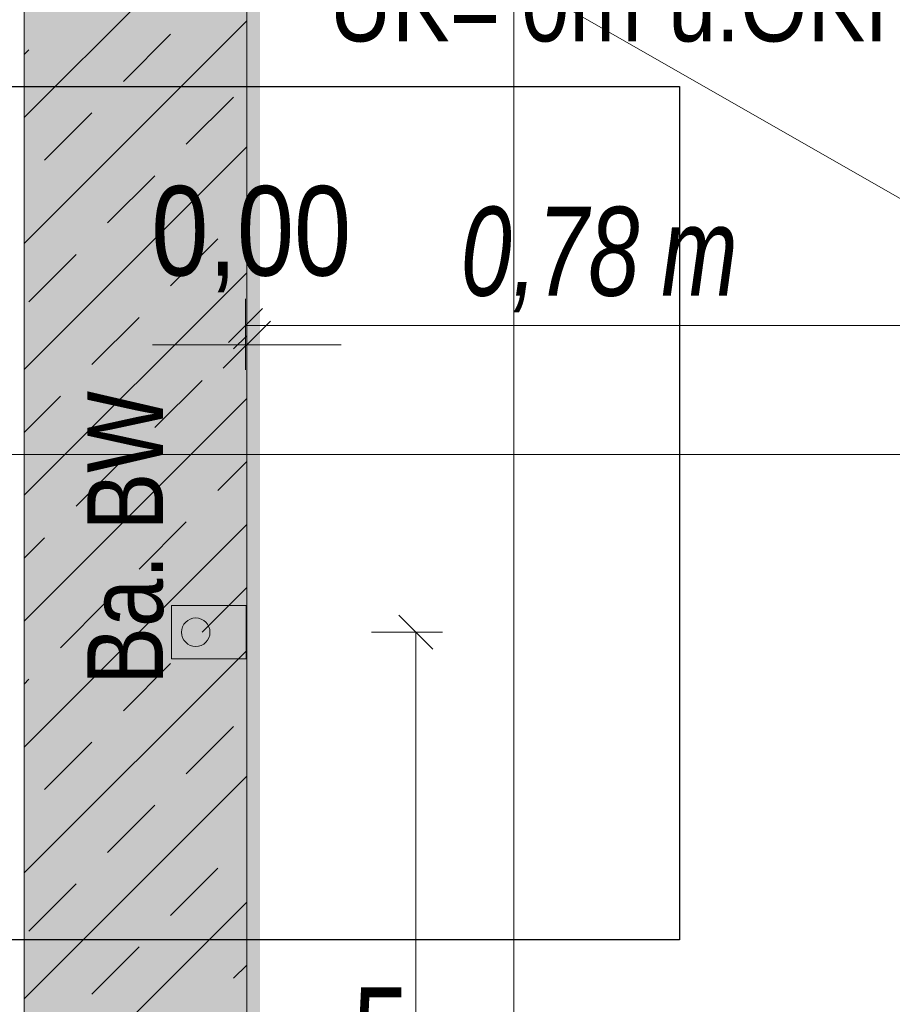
# Model space of a CAD drawing. Extents: x -620 to 300, y 62 to 1162.
# Tile 132 of 256: x -46 to -26, y 853 to 875. Entities that reach past the tile are written whole.
import ezdxf
from ezdxf.lldxf.tags import DXFTag

# ---------------------------------------------------------------- set-up
doc = ezdxf.new("R2010")
doc.units = 0
doc.layers.get('0').update_dxf_attribs({"lineweight": 13})
for name, color, linetype, lineweight, true_color in [('30 -34 Innenwände- 1 tragend', 7, 'Continuous', 13, 0xdd0806), ('30 -34 Innenwände- 11 Durchbruch', 4, 'Continuous', 9, 0x00ffff), ('30 -35 Decken- 2.1 Treppen Innen 2D', 7, 'Continuous', 9, 0x599559), ('70 -72 Beschriftung- 1 Beschriftung allgemein', 7, 'Continuous', 9, 0xff6633), ('70 -76 Bemaßung- 2 Allgemein', 9, 'Continuous', 5, 0x808080), ('E_Aussparung Bemaßung', 5, 'Continuous', 9, 0x0000ff), ('E_Leerrohr 32', 7, 'Continuous', 9, 0x00b300), ('E_Leerrohr Umrandung', 7, 'Continuous', 13, 0xffffff), ('E_Leerrohr_Detailnummer', 1, 'Continuous', 25, 0xff0000), ('E_Leerrohrdose 32', 7, 'Continuous', 9, 0x99ff99), ('iwb_Schraffur_Wand in Bauart BABW', 7, 'Continuous', 13, 0xac59ff), ('iwb_Sichtbeton', 2, 'Continuous', 50, 0xffff00), ('iwb_Sichtbeton-Shading', 2, 'Continuous', 50, 0xffff00)]:
    doc.layers.add(name, color=color, linetype=linetype, lineweight=lineweight, true_color=true_color)
doc.layers.add('70 -71 Achsen- 1 Gebäudeachsen', color=7, linetype='STRICHPUNKT2-A06G94XR8I', lineweight=18)
doc.layers.add('70 -75 Raumstempel- 3 Wandstempel', color=7, linetype='Continuous', lineweight=50)
doc.styles.get("Standard").update_dxf_attribs({"font": 'ARIALN.TTF'})
tags = doc.linetypes.add('fein_strichliert-A06G94XS8I', pattern=[4, 1, -2, 1]).pattern_tags.tags
tags[8:9] = [DXFTag(74, 4), DXFTag(75, 0), DXFTag(340, '0'), DXFTag(46, 0.0), DXFTag(50, 0.0), DXFTag(44, 0.0), DXFTag(45, 0.0)]
tags[6:7] = [DXFTag(74, 4), DXFTag(75, 0), DXFTag(340, '0'), DXFTag(46, 0.0), DXFTag(50, 0.0), DXFTag(44, 0.0), DXFTag(45, 0.0)]
tags[4:5] = [DXFTag(74, 4), DXFTag(75, 0), DXFTag(340, '0'), DXFTag(46, 0.0), DXFTag(50, 0.0), DXFTag(44, 0.0), DXFTag(45, 0.0)]
tags = doc.linetypes.add('STRICHPUNKT2-A06G94XR8I', pattern=[12.7, 6.35, -3.175, 0, -3.175]).pattern_tags.tags
tags[10:11] = [DXFTag(74, 4), DXFTag(75, 0), DXFTag(340, '0'), DXFTag(46, 0.0), DXFTag(50, 0.0), DXFTag(44, 0.0), DXFTag(45, 0.0)]
tags[8:9] = [DXFTag(74, 4), DXFTag(75, 0), DXFTag(340, '0'), DXFTag(46, 0.0), DXFTag(50, 0.0), DXFTag(44, 0.0), DXFTag(45, 0.0)]
tags[6:7] = [DXFTag(74, 4), DXFTag(75, 0), DXFTag(340, '0'), DXFTag(46, 0.0), DXFTag(50, 0.0), DXFTag(44, 0.0), DXFTag(45, 0.0)]
tags[4:5] = [DXFTag(74, 4), DXFTag(75, 0), DXFTag(340, '0'), DXFTag(46, 0.0), DXFTag(50, 0.0), DXFTag(44, 0.0), DXFTag(45, 0.0)]

# ---------------------------------------------------------------- blocks, each defined once
blk = doc.blocks.new('Shading-A06G94VT8I', base_point=(-44.915, 989.453))
at = {"layer": 'iwb_Sichtbeton-Shading', "color": 51, "true_color": 0xffff7f}
for points in [[(-44.915, 831.798), (-45.515, 831.798), (-44.915, 965.603), (-45.515, 965.603)], [(-40.279, 836.953), (-40.879, 836.953), (-40.279, 965.603), (-40.879, 965.603)]]:
    blk.add_solid(points, dxfattribs=at)
blk = doc.blocks.new('Referenz-A06G94XT8I')
at = {"layer": '30 -34 Innenwände- 1 tragend', "color": 0, "lineweight": -2}
for p, q in [((-40.58, 965.603), (-40.58, 836.953)), ((-45.58, 960.603), (-45.58, 831.953)), ((-45.58, 872.523), (-40.58, 877.523)), ((-45.58, 872.523), (-40.58, 877.523)), ((-45.58, 869.694), (-40.58, 874.694)), ((-45.58, 869.694), (-40.58, 874.694)), ((-43.351, 873.337), (-42.29, 874.398)), ((-43.351, 873.337), (-42.29, 874.398)), ((-45.58, 873.937), (-45.472, 874.044)), ((-45.58, 873.937), (-45.472, 874.044)), ((-41.937, 871.923), (-40.876, 872.983)), ((-41.937, 871.923), (-40.876, 872.983)), ((-45.119, 871.569), (-44.058, 872.63)), ((-45.119, 871.569), (-44.058, 872.63)), ((-45.58, 866.866), (-40.58, 871.866)), ((-45.58, 866.866), (-40.58, 871.866)), ((-43.705, 870.155), (-42.644, 871.216)), ((-43.705, 870.155), (-42.644, 871.216)), ((-42.29, 868.741), (-41.23, 869.801)), ((-42.29, 868.741), (-41.23, 869.801)), ((-45.472, 868.387), (-44.412, 869.448)), ((-45.472, 868.387), (-44.412, 869.448)), ((-45.58, 864.037), (-40.58, 869.037)), ((-45.58, 864.037), (-40.58, 869.037)), ((-44.058, 866.973), (-42.998, 868.034)), ((-44.058, 866.973), (-42.998, 868.034)), ((-40.876, 867.326), (-40.58, 867.623)), ((-40.876, 867.326), (-40.58, 867.623)), ((-42.644, 865.559), (-41.583, 866.619)), ((-42.644, 865.559), (-41.583, 866.619)), ((-45.58, 865.451), (-44.765, 866.266)), ((-45.58, 865.451), (-44.765, 866.266)), ((-45.58, 861.209), (-40.58, 866.209)), ((-45.58, 861.209), (-40.58, 866.209)), ((-44.412, 863.791), (-43.351, 864.852)), ((-44.412, 863.791), (-43.351, 864.852)), ((-41.23, 864.144), (-40.58, 864.795)), ((-41.23, 864.144), (-40.58, 864.795)), ((-42.998, 862.377), (-41.937, 863.437)), ((-42.998, 862.377), (-41.937, 863.437)), ((-45.58, 858.38), (-40.58, 863.38)), ((-45.58, 858.38), (-40.58, 863.38)), ((-45.58, 862.623), (-45.119, 863.084)), ((-45.58, 862.623), (-45.119, 863.084)), ((-41.583, 860.962), (-40.58, 861.966)), ((-41.583, 860.962), (-40.58, 861.966)), ((-44.765, 860.609), (-43.705, 861.67)), ((-44.765, 860.609), (-43.705, 861.67)), ((-45.58, 855.552), (-40.58, 860.552)), ((-45.58, 855.552), (-40.58, 860.552)), ((-43.351, 859.195), (-42.29, 860.255)), ((-43.351, 859.195), (-42.29, 860.255)), ((-45.58, 859.795), (-45.472, 859.902)), ((-45.58, 859.795), (-45.472, 859.902)), ((-41.937, 857.78), (-40.876, 858.841)), ((-41.937, 857.78), (-40.876, 858.841)), ((-45.119, 857.427), (-44.058, 858.488)), ((-45.119, 857.427), (-44.058, 858.488)), ((-45.58, 852.724), (-40.58, 857.724)), ((-45.58, 852.724), (-40.58, 857.724)), ((-43.705, 856.013), (-42.644, 857.073)), ((-43.705, 856.013), (-42.644, 857.073)), ((-42.29, 854.599), (-41.23, 855.659)), ((-42.29, 854.599), (-41.23, 855.659)), ((-45.472, 854.245), (-44.412, 855.306)), ((-45.472, 854.245), (-44.412, 855.306)), ((-45.58, 849.895), (-40.58, 854.895)), ((-45.58, 849.895), (-40.58, 854.895)), ((-44.058, 852.831), (-42.998, 853.891)), ((-44.058, 852.831), (-42.998, 853.891)), ((-40.876, 853.184), (-40.58, 853.481)), ((-40.876, 853.184), (-40.58, 853.481))]:
    blk.add_line(p, q, dxfattribs=at)
at = {"layer": '30 -34 Innenwände- 1 tragend', "color": 0, "linetype": 'Continuous', "lineweight": -2, "ltscale": 0.13}
for p, q in [((-40.58, 965.603), (-40.58, 836.953)), ((-45.58, 890.103), (-45.58, 831.953))]:
    blk.add_line(p, q, dxfattribs=at)
at = {"layer": '30 -35 Decken- 2.1 Treppen Innen 2D', "color": 0, "linetype": 'fein_strichliert-A06G94XS8I', "lineweight": -2, "ltscale": 0.13}
blk.add_line((-40.58, 884.753), (-40.58, 836.953), dxfattribs=at)
at = {"layer": '70 -71 Achsen- 1 Gebäudeachsen', "color": 0, "linetype": 'STRICHPUNKT2-A06G94XR8I', "lineweight": -2, "ltscale": 0.13}
blk.add_line((-538.631, 864.953), (76.501, 864.953), dxfattribs=at)
at = {"layer": '70 -72 Beschriftung- 1 Beschriftung allgemein', "color": 0, "linetype": 'fein_strichliert-A06G94XS8I', "lineweight": -2, "ltscale": 0.13}
blk.add_line((41.904, 831.953), (-45.58, 881.953), dxfattribs=at)
at = {"layer": '70 -76 Bemaßung- 2 Allgemein', "color": 0, "linetype": 'Continuous', "lineweight": -2, "ltscale": 0.13}
for p, q in [((-34.58, 838.014), (-34.58, 964.543)), ((-40.58, 869.421), (-40.58, 866.421)), ((-40.58, 865.421), (-40.58, 868.421)), ((-40.049, 867.952), (-41.11, 866.89)), ((-41.11, 866.89), (-40.049, 867.952)), ((-41.64, 867.421), (-42.7, 867.421)), ((-40.08, 867.421), (-41.64, 867.421)), ((-41.08, 867.421), (-39.519, 867.421)), ((-40.58, 867.421), (-40.58, 867.421)), ((-39.519, 867.421), (-38.459, 867.421))]:
    blk.add_line(p, q, dxfattribs=at)
at = {"layer": '30 -34 Innenwände- 11 Durchbruch', "color": 0, "linetype": 'Continuous', "lineweight": -2, "ltscale": 0.13, "char_height": 1.7, "attachment_point": 1}
for s, insert in [('{\\fArial Narrow;UK=}', (-38.726, 875.934)), ('{\\fArial Narrow;0m}', (-34.416, 875.934)), ('{\\fArial Narrow;ü.OKRB}', (-31.125, 875.934))]:
    blk.add_mtext(s, dxfattribs=dict(at, insert=insert))
at = {"layer": '70 -75 Raumstempel- 3 Wandstempel', "color": 0, "linetype": 'Continuous', "lineweight": -2, "ltscale": 0.13, "insert": (-44.162, 859.78), "char_height": 1.7, "attachment_point": 1, "rotation": 90}
blk.add_mtext('{\\fArial Narrow;Ba. BW}', dxfattribs=at)
at = {"layer": '70 -76 Bemaßung- 2 Allgemein', "color": 0, "linetype": 'Continuous', "lineweight": -2, "ltscale": 0.13, "char_height": 2.01377, "attachment_point": 1}
for s, insert in [('{\\fArial Narrow;0,00}', (-42.724, 870.986)), ('{\\fArial Narrow;5}', (-38.202, 852.979))]:
    blk.add_mtext(s, dxfattribs=dict(at, insert=insert))
blk = doc.blocks.new('Referenz-A06G94XV8I')
at = {"layer": 'iwb_Schraffur_Wand in Bauart BABW', "linetype": 'Continuous', "ltscale": 0.13}
blk.add_hatch(color=256, dxfattribs=at).paths.add_polyline_path([(-40.579, 965.603), (-40.579, 836.953), (-35.579, 836.953), (-35.579, 831.953), (-45.579, 831.953), (-45.579, 965.603)])
at = {"layer": 'iwb_Sichtbeton', "linetype": 'Continuous', "ltscale": 0.5}
for points in [[(-44.915, 831.798), (-45.515, 831.798), (-44.915, 965.603), (-45.515, 965.603)], [(-40.279, 836.953), (-40.879, 836.953), (-40.279, 965.603), (-40.879, 965.603)]]:
    blk.add_solid(points, dxfattribs=at)
blk = doc.blocks.new('Polygon-A06G94ZX8I')
at = {"color": 0, "linetype": 'ByBlock', "lineweight": -2, "ltscale": 0.13}
blk.add_solid([(-42.271, 861.562), (-40.591, 861.562), (-42.271, 860.362), (-40.591, 860.362)], dxfattribs=at)
blk = doc.blocks.new('Schraffur-A06G94ZZ8I')
at = {"linetype": 'ByBlock', "lineweight": -2, "ltscale": 0.13}
blk.add_hatch(color=0, dxfattribs=at).paths.add_polyline_path([(-41.725, 860.64), (-41.802, 860.65), (-41.874, 860.677), (-41.937, 860.721), (-41.988, 860.779), (-42.024, 860.847), (-42.043, 860.922), (-42.043, 860.999), (-42.024, 861.074), (-41.988, 861.142), (-41.937, 861.2), (-41.874, 861.244), (-41.802, 861.271), (-41.725, 861.28), (-41.648, 861.271), (-41.576, 861.244), (-41.513, 861.2), (-41.462, 861.142), (-41.426, 861.074), (-41.407, 860.999), (-41.407, 860.922), (-41.426, 860.847), (-41.462, 860.779), (-41.513, 860.721), (-41.576, 860.677), (-41.648, 860.65)])
blk = doc.blocks.new('Kreis-A06G95018I')
at = {"color": 0, "linetype": 'ByBlock', "lineweight": -2, "ltscale": 0.13}
blk.add_circle((-41.725, 860.96), 0.32, dxfattribs=at)
blk = doc.blocks.new('Polygon-A06G95038I')
at = {"color": 0, "linetype": 'ByBlock', "lineweight": -2, "ltscale": 0.13}
for p, q in [((-42.271, 861.562), (-40.591, 861.562)), ((-42.271, 860.362), (-42.271, 861.562)), ((-40.591, 861.562), (-40.591, 860.362)), ((-40.591, 860.362), (-42.271, 860.362))]:
    blk.add_line(p, q, dxfattribs=at)
blk = doc.blocks.new('Maß-A06G952L8I')
at = {"color": 0, "linetype": 'ByBlock', "lineweight": -2, "ltscale": 0.13}
for p, q in [((-37.16, 861.342), (-36.397, 860.579)), ((-36.179, 860.96), (-37.779, 860.96)), ((-36.779, 836.953), (-36.779, 860.96)), ((-37.16, 837.335), (-36.397, 836.572)), ((-36.179, 836.953), (-37.779, 836.953))]:
    blk.add_line(p, q, dxfattribs=at)
at = {"color": 0, "linetype": 'ByBlock', "lineweight": -2, "ltscale": 0.13, "char_height": 2, "attachment_point": 1, "rotation": 90}
for s, insert in [('{\\W0.9;\\fArial Narrow|b0|i1;m}', (-39.445, 850.415)), ('{\\W0.9;\\fArial Narrow|b0|i1;1,20 }', (-39.445, 846.048))]:
    blk.add_mtext(s, dxfattribs=dict(at, insert=insert))
blk = doc.blocks.new('Polygon-A06G952N8I')
at = {"color": 0, "linetype": 'ByBlock', "lineweight": -2, "ltscale": 0.25}
for p, q in [((-56.044, 873.22), (-30.856, 873.22)), ((-30.856, 873.22), (-30.856, 854.05)), ((-30.856, 854.05), (-56.044, 854.05))]:
    blk.add_line(p, q, dxfattribs=at)
blk = doc.blocks.new('Maß-A06G95338I')
at = {"color": 0, "linetype": 'ByBlock', "lineweight": -2, "ltscale": 0.13}
for p, q in [((-40.61, 868.453), (-40.61, 866.853)), ((-24.981, 868.453), (-24.981, 866.853)), ((-40.228, 868.235), (-40.992, 867.472)), ((-24.599, 868.235), (-25.363, 867.472)), ((-40.61, 867.853), (-24.981, 867.853))]:
    blk.add_line(p, q, dxfattribs=at)
at = {"color": 0, "linetype": 'ByBlock', "lineweight": -2, "ltscale": 0.13, "char_height": 2, "attachment_point": 1}
for s, insert in [('{\\W0.9;\\fArial Narrow|b0|i1;0,78 }', (-35.773, 870.52)), ('{\\W0.9;\\fArial Narrow|b0|i1;m}', (-31.269, 870.52))]:
    blk.add_mtext(s, dxfattribs=dict(at, insert=insert))

msp = doc.modelspace()

# ---------------------------------------------------------------- block references
at = {"color": 8, "lineweight": 13, "ltscale": 0.13, "true_color": 0x808080}
msp.add_blockref('Referenz-A06G94XT8I', (0, 0), dxfattribs=at)
at = {"color": 8, "lineweight": 25, "ltscale": 0.25, "true_color": 0x808080}
msp.add_blockref('Referenz-A06G94XV8I', (0, 0), dxfattribs=at)
msp.add_blockref('Shading-A06G94VT8I', (-44.915, 989.453))
at = {"layer": 'E_Aussparung Bemaßung', "ltscale": 0.13}
for name in ['Maß-A06G95338I', 'Maß-A06G952L8I']:
    msp.add_blockref(name, (0, 0), dxfattribs=at)
at = {"layer": 'E_Leerrohr 32', "ltscale": 0.13}
msp.add_blockref('Schraffur-A06G94ZZ8I', (0, 0), dxfattribs=at)
at = {"layer": 'E_Leerrohr Umrandung', "ltscale": 0.13}
msp.add_blockref('Kreis-A06G95018I', (0, 0), dxfattribs=at)
at = {"layer": 'E_Leerrohr_Detailnummer', "ltscale": 0.25}
msp.add_blockref('Polygon-A06G952N8I', (0, 0), dxfattribs=at)
at = {"layer": 'E_Leerrohrdose 32', "ltscale": 0.13}
msp.add_blockref('Polygon-A06G94ZX8I', (0, 0), dxfattribs=at)
at = {"layer": 'E_Leerrohrdose 32', "color": 7, "ltscale": 0.13, "true_color": 0xffffff}
msp.add_blockref('Polygon-A06G95038I', (0, 0), dxfattribs=at)

doc.saveas('drawing.dxf')
